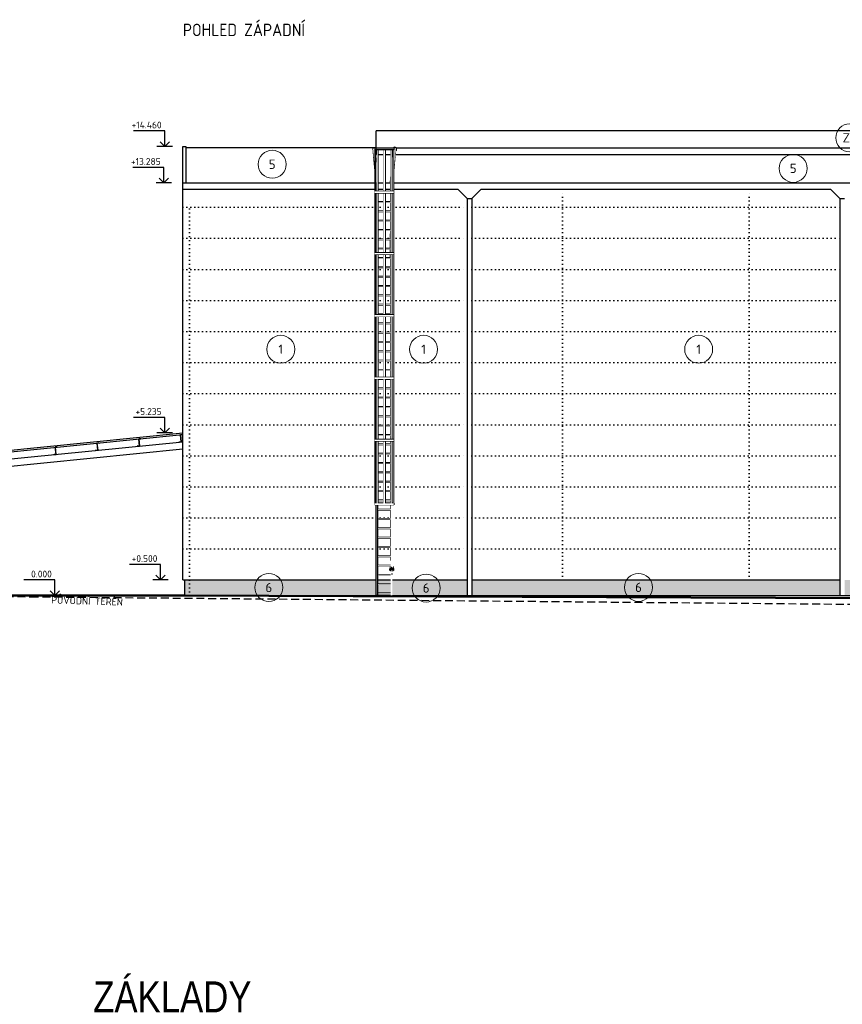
# Model space of a CAD drawing. Header units: millimetres. Extents: x -118752 to 407724, y -73278 to 155058.
# Tile 221 of 256: x 176278 to 202746, y -10172 to 21529. Entities that reach past the tile are written whole.
import ezdxf
from ezdxf.enums import TextEntityAlignment as Align

# ---------------------------------------------------------------- set-up
doc = ezdxf.new("R2010")
doc.units = ezdxf.units.MM
doc.header["$LTSCALE"] = 10
doc.set_wipeout_variables(frame=1)
doc.linetypes.add('DASHED', pattern=[19.05, 12.7, -6.35])
doc.linetypes.add('DOT', pattern=[6.35, 0, -6.35])
for name, color, linetype, lineweight in [('CAVNEJSI_POHLED', 7, 'Continuous', 25), ('CKBUBLINY', 1, 'Continuous', 18), ('CKBUBLINY_POPIS', 3, 'Continuous', 25), ('CKKOTY_VYS', 3, 'Continuous', 25), ('CKPOPIS_POHLED', 3, 'Continuous', 25), ('CKRASTR_POPIS', 3, 'Continuous', 25), ('CKSTENY_REZ', 6, 'Continuous', 50), ('CKTEXTY_MALE', 3, 'Continuous', 18), ('pohledy', 7, 'Continuous', 25), ('srafy', 7, 'Continuous', 18)]:
    doc.layers.add(name, color=color, linetype=linetype, lineweight=lineweight)
doc.styles.add('Arial', font='arial.ttf', dxfattribs={"width": 0.8})
doc.styles.add('ISO', font='isocp.shx')
doc.styles.get("Standard").update_dxf_attribs({"font": 'isocpeur.ttf'})

# ---------------------------------------------------------------- blocks, each defined once
blk = doc.blocks.new('*U3309')
at = {"color": 0, "linetype": 'ByBlock', "lineweight": -2}
blk.add_lwpolyline([(-1.5, 1.5), (0, 0), (1.5, 1.5), (0, 0), (0, 5), (10, 5)], dxfattribs=at)
blk = doc.blocks.new('*U3308')
at = {"color": 0, "linetype": 'ByBlock', "lineweight": -2}
blk.add_lwpolyline([(-1.5, 1.5), (0, 0), (1.5, 1.5), (0, 0), (0, 5), (10, 5)], dxfattribs=at)
blk = doc.blocks.new('*U3306')
at = {"color": 0, "linetype": 'ByBlock', "lineweight": -2}
blk.add_lwpolyline([(-1.5, 1.5), (0, 0), (1.5, 1.5), (0, 0), (0, 5), (10, 5)], dxfattribs=at)
blk = doc.blocks.new('*U3305')
at = {"color": 0, "linetype": 'ByBlock', "lineweight": -2}
blk.add_lwpolyline([(-1.5, 1.5), (0, 0), (1.5, 1.5), (0, 0), (0, 5), (10, 5)], dxfattribs=at)
blk = doc.blocks.new('*U3311')
at = {"color": 0, "linetype": 'ByBlock', "lineweight": -2}
blk.add_lwpolyline([(-1.5, 1.5), (0, 0), (1.5, 1.5), (0, 0), (0, 5), (10, 5)], dxfattribs=at)
blk = doc.blocks.new('CK_BUBBLE_1_0_0')
at = {"color": 0, "linetype": 'ByBlock', "lineweight": -2}
blk.add_circle((0, 0), 1, dxfattribs=at)
blk = doc.blocks.new('*U4871')
at = {"color": 0, "linetype": 'ByBlock', "lineweight": -2}
for p, q in [((-16, 13300), (-112, 14400)), ((60, 13300), (-40, 14400)), ((464, 13300), (564, 14400)), ((524, 13300), (624, 14400)), ((54, 0), (0, 0))]:
    blk.add_line(p, q, dxfattribs=at)
blk.add_line((60, 70), (464, 70))
for points in [[(-106, 14400), (-46, 14400)], [(564, 14400), (624, 14400)], [(0, 10740), (0, 11535), (0, 11535)]]:
    blk.add_lwpolyline(points, dxfattribs=at)
for points in [[(22, 1153, 0.027641), (6, 1152, 0.037834), (-5, 1150, 0.078255), (-14, 1146, 0.25444), (-16, 1143, 0.25444)], [(60, 1143, 0.25444), (58, 1146, 0.078255), (49, 1150, 0.037834), (38, 1152, 0.027641), (22, 1153, 0.027641)]]:
    blk.add_lwpolyline(points, format="xyb", dxfattribs=at)
blk.add_lwpolyline([(60, 50), (464, 50)])
blk.add_circle((-74, 14367), 62.6, dxfattribs=at)
at = {"color": 0, "linetype": 'ByBlock'}
for points in [[(-16, 13300), (60, 13300), (-40, 14400), (-112, 14400)], [(464, 13300), (524, 13300), (624, 14400), (564, 14400)]]:
    blk.add_wipeout(points, dxfattribs=at)
at = {"color": 0, "linetype": 'ByBlock', "lineweight": -2}
blk.add_line((60, 13300), (60, 1122), dxfattribs=at)
at = {"color": 0, "linetype": 'ByBlock'}
blk.add_wipeout([(464, 0), (524, 0), (524, 13300), (464, 13300)], dxfattribs=at)
blk.add_wipeout([(-16, 1143), (-16, 1144), (-14, 1146), (-10, 1148), (-5, 1150), (6, 1152), (14, 1153), (22, 1153), (30, 1153), (38, 1152), (49, 1150), (58, 1146), (60, 1144), (60, 1143), (60, 13300), (-16, 13300)], dxfattribs=at)
blk.add_wipeout([(60, 50), (464, 50), (464, 70), (60, 70)])
for p, q in [((60, 12970), (464, 12970)), ((60, 12670), (464, 12670)), ((60, 12370), (464, 12370)), ((60, 12070), (464, 12070)), ((60, 11770), (464, 11770)), ((60, 11470), (464, 11470)), ((60, 11170), (464, 11170)), ((60, 10870), (464, 10870)), ((60, 10570), (464, 10570)), ((60, 10270), (464, 10270)), ((60, 9970), (464, 9970)), ((60, 9670), (464, 9670)), ((60, 9370), (464, 9370)), ((60, 9070), (464, 9070)), ((60, 8770), (464, 8770)), ((60, 8470), (464, 8470)), ((60, 8170), (464, 8170)), ((60, 7870), (464, 7870)), ((60, 7570), (464, 7570)), ((60, 7270), (464, 7270)), ((60, 6970), (464, 6970)), ((60, 6670), (464, 6670)), ((60, 6370), (464, 6370)), ((60, 6070), (464, 6070)), ((60, 5770), (464, 5770)), ((60, 5470), (464, 5470)), ((60, 5170), (464, 5170)), ((60, 4870), (464, 4870)), ((60, 4570), (464, 4570)), ((60, 4270), (464, 4270)), ((60, 3970), (464, 3970)), ((60, 3670), (464, 3670)), ((60, 3370), (464, 3370)), ((60, 3070), (464, 3070)), ((60, 2770), (464, 2770)), ((60, 2470), (464, 2470)), ((60, 2170), (464, 2170)), ((60, 1870), (464, 1870)), ((60, 1570), (464, 1570))]:
    blk.add_line(p, q)
at = {"color": 0, "linetype": 'ByBlock', "lineweight": -2}
blk.add_line((464, 0), (524, 0), dxfattribs=at)
for points in [[(464, 0), (464, 12980), (464, 13300)], [(524, 0), (524, 12980), (524, 13300)], [(60, 10840), (60, 11640), (54, 11637)]]:
    blk.add_lwpolyline(points, dxfattribs=at)
for points in [[(60, 12950), (464, 12950)], [(60, 12650), (464, 12650)], [(60, 12350), (464, 12350)], [(60, 12050), (464, 12050)], [(60, 11750), (464, 11750)], [(60, 11450), (464, 11450)], [(60, 11150), (464, 11150)], [(60, 10850), (464, 10850)], [(60, 10550), (464, 10550)], [(60, 10250), (464, 10250)], [(60, 9950), (464, 9950)], [(60, 9650), (464, 9650)], [(60, 9350), (464, 9350)], [(60, 9050), (464, 9050)], [(60, 8750), (464, 8750)], [(60, 8450), (464, 8450)], [(60, 8150), (464, 8150)], [(60, 7850), (464, 7850)], [(60, 7550), (464, 7550)], [(60, 7250), (464, 7250)], [(60, 6950), (464, 6950)], [(60, 6650), (464, 6650)], [(60, 6350), (464, 6350)], [(60, 6050), (464, 6050)], [(60, 5750), (464, 5750)], [(60, 5450), (464, 5450)], [(60, 5150), (464, 5150)], [(60, 4850), (464, 4850)], [(60, 4550), (464, 4550)], [(60, 4250), (464, 4250)], [(60, 3950), (464, 3950)], [(60, 3650), (464, 3650)], [(60, 3350), (464, 3350)], [(60, 3050), (464, 3050)], [(60, 2750), (464, 2750)], [(60, 2450), (464, 2450)], [(60, 2150), (464, 2150)], [(60, 1850), (464, 1850)], [(60, 1550), (464, 1550)]]:
    blk.add_lwpolyline(points)
at = {"color": 0, "linetype": 'ByBlock'}
blk.add_wipeout([(0, 0), (60, 0), (60, 800), (51, 797), (47, 796), (43, 795), (39, 794), (35, 794), (32, 793), (30, 793), (30, 783), (2, 792), (2, 795), (-1, 795), (0, 795), (0, 795)], dxfattribs=at)
at = {"color": 0, "linetype": 'ByBlock', "lineweight": -2}
for p, q in [((60, 972), (60, 926)), ((-40, 850), (-40, 834)), ((-40, 830), (-40, 825)), ((-25, 888), (-25, 870)), ((-21, 907), (-21, 872)), ((65, 907), (65, 872)), ((69, 888), (69, 870)), ((85, 850), (85, 834))]:
    blk.add_line(p, q, dxfattribs=at)
blk.add_line((60, 370), (464, 370))
for points in [[(22, 880, 0.050271), (-3, 878, 0.064102), (-22, 871, 0.103804), (-37, 860, 0.176831), (-40, 850, 0.121065)], [(22, 936, 0.049291), (3, 934, 0.06309), (-11, 929, 0.103294), (-22, 921, 0.179401), (-25, 913, 0.216688), (-21, 904, 0.103294)], [(22, 929, 0.053832), (5, 927, 0.067676), (-8, 923, 0.105316), (-18, 914, 0.16797), (-21, 907, 0.051118)], [(65, 904, 0.216688), (69, 913, 0.179401), (66, 921, 0.103294), (55, 929, 0.06309), (41, 934, 0.049291), (22, 936, 0.049291)], [(65, 907, 0.16797), (62, 914, 0.105316), (52, 923, 0.067676), (39, 927, 0.053832), (22, 929, 0.053832)], [(85, 850, 0.176831), (81, 860, 0.103804), (66, 871, 0.064102), (47, 878, 0.050271), (22, 880, 0.050271)], [(84, 832, 0.030993), (85, 834, 0.170267)]]:
    blk.add_lwpolyline(points, format="xyb", dxfattribs=at)
blk.add_lwpolyline([(2, 692), (30, 683)], dxfattribs=at)
blk.add_lwpolyline([(60, 350), (464, 350)])
for centre, start, end in [((-21, 888), 90, 180), ((65, 888), 0, 90)]:
    blk.add_arc(centre, 4, start, end, dxfattribs=at)
for points in [[(60, 12950), (464, 12950), (464, 12970), (60, 12970)], [(60, 12650), (464, 12650), (464, 12670), (60, 12670)], [(60, 12350), (464, 12350), (464, 12370), (60, 12370)], [(60, 12050), (464, 12050), (464, 12070), (60, 12070)], [(60, 11750), (464, 11750), (464, 11770), (60, 11770)], [(60, 11450), (464, 11450), (464, 11470), (60, 11470)], [(60, 11150), (464, 11150), (464, 11170), (60, 11170)], [(60, 10850), (464, 10850), (464, 10870), (60, 10870)], [(60, 10550), (464, 10550), (464, 10570), (60, 10570)], [(60, 10250), (464, 10250), (464, 10270), (60, 10270)], [(60, 9950), (464, 9950), (464, 9970), (60, 9970)], [(60, 9650), (464, 9650), (464, 9670), (60, 9670)], [(60, 9350), (464, 9350), (464, 9370), (60, 9370)], [(60, 9050), (464, 9050), (464, 9070), (60, 9070)], [(60, 8750), (464, 8750), (464, 8770), (60, 8770)], [(60, 8450), (464, 8450), (464, 8470), (60, 8470)], [(60, 8150), (464, 8150), (464, 8170), (60, 8170)], [(60, 7850), (464, 7850), (464, 7870), (60, 7870)], [(60, 7550), (464, 7550), (464, 7570), (60, 7570)], [(60, 7250), (464, 7250), (464, 7270), (60, 7270)], [(60, 6950), (464, 6950), (464, 6970), (60, 6970)], [(60, 6650), (464, 6650), (464, 6670), (60, 6670)], [(60, 6350), (464, 6350), (464, 6370), (60, 6370)], [(60, 6050), (464, 6050), (464, 6070), (60, 6070)], [(60, 5750), (464, 5750), (464, 5770), (60, 5770)], [(60, 5450), (464, 5450), (464, 5470), (60, 5470)], [(60, 5150), (464, 5150), (464, 5170), (60, 5170)], [(60, 4850), (464, 4850), (464, 4870), (60, 4870)], [(60, 4550), (464, 4550), (464, 4570), (60, 4570)], [(60, 4250), (464, 4250), (464, 4270), (60, 4270)], [(60, 3950), (464, 3950), (464, 3970), (60, 3970)], [(60, 3650), (464, 3650), (464, 3670), (60, 3670)], [(60, 3350), (464, 3350), (464, 3370), (60, 3370)], [(60, 3050), (464, 3050), (464, 3070), (60, 3070)], [(60, 2750), (464, 2750), (464, 2770), (60, 2770)], [(60, 2450), (464, 2450), (464, 2470), (60, 2470)], [(60, 2150), (464, 2150), (464, 2170), (60, 2170)], [(60, 1850), (464, 1850), (464, 1870), (60, 1870)], [(60, 1550), (464, 1550), (464, 1570), (60, 1570)]]:
    blk.add_wipeout(points)
at = {"color": 0, "linetype": 'ByBlock'}
blk.add_wipeout([(-21, 904), (-20, 911), (-18, 914), (-14, 919), (-8, 923), (-2, 925), (5, 927), (13, 929), (22, 929), (31, 929), (39, 927), (46, 925), (52, 923), (58, 919), (62, 914), (64, 911), (65, 904), (68, 908), (69, 913), (68, 917), (66, 921), (61, 925), (55, 929), (48, 932), (41, 934), (32, 935), (22, 936), (12, 935), (3, 934), (-4, 931), (-11, 929), (-17, 925), (-22, 921), (-24, 917), (-25, 913), (-24, 908)], dxfattribs=at)
blk.add_wipeout([(60, 350), (464, 350), (464, 370), (60, 370)])
blk.add_wipeout([(65, 872), (66, 871), (69, 870), (69, 888), (68, 891), (65, 892)], dxfattribs=at)
blk.add_wipeout([(-25, 870), (-22, 871), (-21, 872), (-21, 892), (-24, 891), (-25, 888)], dxfattribs=at)
blk.add_wipeout([(-21, 872), (-13, 875), (-3, 878), (9, 880), (35, 880), (47, 878), (57, 875), (65, 872), (65, 904), (64, 911), (60, 917), (58, 919), (55, 921), (52, 923), (49, 924), (46, 925), (43, 926), (39, 927), (35, 928), (31, 929), (26, 929), (22, 929), (18, 929), (13, 929), (5, 927), (0, 926), (-4, 925), (-8, 923), (-14, 919), (-16, 917), (-18, 914), (-19, 912), (-21, 904)], dxfattribs=at)
blk.add_wipeout([(-40, 825), (-40, 819), (-37, 814), (-30, 807), (-22, 802), (-13, 798), (-3, 796), (2, 795), (30, 793), (39, 794), (47, 796), (54, 797), (66, 802), (74, 807), (81, 814), (84, 819), (85, 825), (85, 830), (85, 834), (85, 850), (84, 855), (81, 860), (74, 866), (69, 870), (65, 872), (57, 875), (47, 878), (35, 880), (9, 880), (-3, 878), (-13, 875), (-21, 872), (-25, 870), (-26, 869), (-30, 866), (-37, 860), (-40, 855), (-40, 850)], dxfattribs=at)
at = {"color": 0, "linetype": 'ByBlock', "lineweight": -2}
for p, q in [((2, 805), (30, 815)), ((2, 792), (30, 802)), ((30, 815), (30, 802)), ((30, 802), (30, 783))]:
    blk.add_line(p, q, dxfattribs=at)
for points in [[(85, 834, 0.170267), (81, 845, 0.104963), (66, 857, 0.066737), (47, 864, 0.052881), (22, 867, 0.052881), (-3, 864, 0.066737), (-22, 857, 0.104963), (-37, 845, 0.170267), (-40, 834, 0.030993), (-40, 832, 0.104963)], [(22, 862, 0.05175), (-3, 859, 0.065606), (-22, 852, 0.104496), (-37, 841, 0.173062), (-40, 830, 0.038391)], [(22, 856, 0.051769), (-3, 854, 0.065626), (-22, 847, 0.104504), (-37, 835, 0.173015), (-40, 825, 0.173015), (-37, 814, 0.104504), (-22, 802, 0.065626), (-3, 796, 0.010884), (2, 795, 0.051769)], [(22, 821, 0.052415), (12, 820, 0.066273), (4, 817, 0.104776), (-1, 812, 0.215402), (-3, 805, 0.046957)], [(22, 818, 0.051442), (12, 817, 0.065296), (4, 814, 0.104359), (-1, 810, 0.173836), (-3, 805, 0.173836), (-1, 801, 0.0663), (2, 798, 0.065296)], [(85, 830, 0.173062), (81, 841, 0.104496), (66, 852, 0.065606), (47, 859, 0.05175), (22, 862, 0.05175)], [(30, 793, 0.034545), (47, 796, 0.065626), (66, 802, 0.104504), (81, 814, 0.173015), (85, 825, 0.173015), (81, 835, 0.104504), (66, 847, 0.065626), (47, 854, 0.051769), (22, 856, 0.051769)], [(47, 807, 0.218352), (45, 812, 0.104776), (40, 817, 0.066273), (32, 820, 0.052415), (22, 821, 0.052415)], [(30, 794, 0.008522), (32, 794, 0.065296), (40, 797, 0.104359), (45, 801, 0.173836), (47, 805, 0.173836), (45, 810, 0.104359), (40, 814, 0.065296), (32, 817, 0.051442), (22, 818, 0.051442)]]:
    blk.add_lwpolyline(points, format="xyb", dxfattribs=at)
blk.add_lwpolyline([(2, 805), (2, 792)], dxfattribs=at)
at = {"color": 0, "linetype": 'ByBlock'}
blk.add_wipeout([(2, 792), (30, 783), (30, 802)], dxfattribs=at)
blk.add_wipeout([(2, 792), (30, 802), (30, 815), (2, 805)], dxfattribs=at)
at = {"color": 0, "linetype": 'ByBlock', "lineweight": -2}
for p, q in [((18, 897), (18, 910)), ((26, 897), (26, 910))]:
    blk.add_line(p, q, dxfattribs=at)
blk.add_line((60, 670), (464, 670))
blk.add_lwpolyline([(60, 650), (464, 650)])
for centre, start, end in [((22, 910), 0, 180), ((22, 897), 180, 0)]:
    blk.add_arc(centre, 4, start, end, dxfattribs=at)
at = {"color": 0, "linetype": 'ByBlock'}
blk.add_wipeout([(-16, 926), (-11, 929), (3, 934), (12, 935), (22, 936), (32, 935), (41, 934), (48, 932), (55, 929), (60, 926), (60, 1143), (60, 1144), (58, 1146), (49, 1150), (38, 1152), (26, 1153), (14, 1153), (6, 1152), (-5, 1150), (-10, 1148), (-14, 1146), (-16, 1144), (-16, 1143)], dxfattribs=at)
for p, q in [((60, 1270), (464, 1270)), ((60, 970), (464, 970))]:
    blk.add_line(p, q)
at = {"color": 0, "linetype": 'ByBlock', "lineweight": -2}
blk.add_line((85, 830), (85, 825), dxfattribs=at)
for points in [[(60, 1250), (464, 1250)], [(60, 950), (464, 950)]]:
    blk.add_lwpolyline(points)
for points in [[(60, 1250), (464, 1250), (464, 1270), (60, 1270)], [(60, 950), (464, 950), (464, 970), (60, 970)], [(60, 650), (464, 650), (464, 670), (60, 670)]]:
    blk.add_wipeout(points)
blk = doc.blocks.new('*U4869')
at = {"color": 0, "linetype": 'ByBlock', "lineweight": -2}
for p, q in [((0, 11483), (0, 11433)), ((5, 11433), (5, 50)), ((10, 11433), (10, 50)), ((65, 11433), (65, 50)), ((97, 11433), (97, 50)), ((280, 11433), (280, 50)), ((330, 11433), (330, 50)), ((513, 11433), (513, 50)), ((548, 11433), (548, 50)), ((600, 11433), (600, 50)), ((605, 11433), (605, 50)), ((610, 11483), (610, 11433)), ((0, 50), (610, 50)), ((0, 50), (610, 50)), ((0, 50), (610, 50)), ((0, 50), (0, 0)), ((610, 50), (610, 0)), ((0, 0), (610, 0))]:
    blk.add_line(p, q, dxfattribs=at)
at = {"color": 0, "linetype": 'ByBlock'}
for points in [[(0, 11433), (0, 11483), (610, 11483), (610, 11433)], [(0, 0), (0, 50), (610, 50), (610, 0)]]:
    blk.add_wipeout(points, dxfattribs=at)
for points in [[(65, 50), (97, 50), (97, 11433), (65, 11433)], [(280, 50), (330, 50), (330, 11433), (280, 11433)], [(513, 50), (548, 50), (548, 11433), (513, 11433)]]:
    blk.add_wipeout(points, dxfattribs=at)
for points in [[(5, 11433), (10, 11433), (10, 50), (5, 50)], [(600, 11433), (605, 11433), (605, 50), (600, 50)]]:
    blk.add_wipeout(points, dxfattribs=at)
at = {"color": 0, "linetype": 'ByBlock', "lineweight": -2}
for p, q in [((0, 11483), (610, 11483)), ((0, 11433), (610, 11433)), ((0, 10090), (610, 10090)), ((0, 10040), (610, 10040)), ((0, 8112), (610, 8112)), ((0, 8062), (610, 8062)), ((0, 6115), (610, 6115)), ((0, 6065), (610, 6065)), ((0, 4106), (610, 4106)), ((0, 4056), (610, 4056)), ((0, 2103), (610, 2103)), ((0, 2053), (610, 2053))]:
    blk.add_line(p, q, dxfattribs=at)
at = {"color": 0, "linetype": 'ByBlock'}
for points in [[(0, 10040), (0, 10090), (610, 10090), (610, 10040)], [(0, 8062), (0, 8112), (610, 8112), (610, 8062)], [(0, 6065), (0, 6115), (610, 6115), (610, 6065)], [(0, 4056), (0, 4106), (610, 4106), (610, 4056)], [(0, 2053), (0, 2103), (610, 2103), (610, 2053)]]:
    blk.add_wipeout(points, dxfattribs=at)

msp = doc.modelspace()

# ---------------------------------------------------------------- hatches: boundary and pattern name
at = {"layer": 'srafy'}
h = msp.add_hatch(dxfattribs=at)
h.set_pattern_fill('AR-SAND', color=256, scale=10, style=0)
h.paths.add_polyline_path([(199746.573, 3490.228), (193746.573, 3490.228), (190820.926, 3490.228), (190820.926, 2990.228), (202670.926, 2990.228), (202670.926, 3490.228)])
h.paths.add_polyline_path([(205746.573, 3490.228), (202820.926, 3490.228), (202820.926, 2990.228), (206026.573, 2990.228), (207026.573, 2990.228), (207026.573, 3490.228)])
h.paths.add_polyline_path([(190670.926, 2990.228), (190670.926, 3490.228), (187746.573, 3490.228), (181746.573, 3490.228), (181576.573, 3490.228), (181576.573, 2990.228)])

# ---------------------------------------------------------------- linework, layer by layer
at = {"layer": 'CKKOTY_VYS', "ltscale": 2}
for p, q in [((181193.997, 17448.079), (180693.997, 17448.079)), ((181164.14, 16272.581), (180664.14, 16272.581)), ((181193.997, 8223.324), (180693.997, 8223.324)), ((181058.043, 3490.228), (180558.043, 3490.228)), ((177661.949, 2990.228), (177161.949, 2990.228))]:
    msp.add_line(p, q, dxfattribs=at)
at = {"layer": 'CKSTENY_REZ', "ltscale": 2}
msp.add_lwpolyline([(170492.679, 2990.228), (181576.573, 2990.228), (206026.573, 2890.228), (225758.187, 2890.228)], dxfattribs=at)
at = {"layer": 'pohledy', "ltscale": 2}
for p, q in [((217746.573, 17951.857), (187746.573, 17951.857)), ((181526.573, 3490.228), (181526.573, 17448.079)), ((181526.573, 17448.079), (181626.573, 17448.079)), ((181626.573, 17448.079), (181626.573, 16272.581)), ((187746.573, 17398.584), (217746.573, 17398.584)), ((187746.573, 17189.829), (217746.573, 17189.829)), ((181526.573, 16272.581), (211531.573, 16272.581)), ((181526.573, 16072.581), (190370.926, 16072.581)), ((190370.926, 16072.581), (190670.926, 15772.581)), ((191120.926, 16072.581), (190820.926, 15772.581)), ((191120.926, 16072.581), (202370.926, 16072.581)), ((202370.926, 16072.581), (202670.926, 15772.581)), ((190670.926, 15772.581), (190670.926, 2990.228)), ((190670.926, 15772.581), (190820.926, 15772.581)), ((190820.926, 15772.581), (190820.926, 2990.228)), ((202670.926, 15772.581), (202670.926, 2990.228)), ((202670.926, 15772.581), (202820.926, 15772.581)), ((173216.96, 7108.956), (181526.573, 7939.918)), ((173267.266, 7397.394), (181526.573, 8223.324)), ((173272.241, 7347.642), (181526.573, 8173.075)), ((180172.824, 8037.7), (180108.147, 8031.232)), ((180108.147, 8031.232), (180131.032, 7802.374)), ((180110.336, 8029.441), (180171.033, 8035.511)), ((180133.222, 7800.583), (180110.336, 8029.441)), ((180171.033, 8035.511), (180172.227, 8023.57)), ((180172.227, 8023.57), (180174.217, 8023.769)), ((180174.217, 8023.769), (180172.824, 8037.7)), ((181417.218, 7945.062), (181415.227, 7944.863)), ((181415.227, 7944.863), (181416.82, 7928.942)), ((181416.82, 7928.942), (181476.522, 7934.913)), ((181418.611, 7931.131), (181417.218, 7945.062)), ((181474.333, 7936.704), (181418.611, 7931.131)), ((181516.124, 8172.03), (181451.447, 8165.562)), ((181451.447, 8165.562), (181474.333, 7936.704)), ((181453.636, 8163.771), (181514.333, 8169.841)), ((181476.522, 7934.913), (181453.636, 8163.771)), ((181514.333, 8169.841), (181515.527, 8157.9)), ((181515.527, 8157.9), (181517.517, 8158.099)), ((181517.517, 8158.099), (181516.124, 8172.03)), ((173125.563, 6868.67), (181526.573, 7708.771)), ((177486.224, 7769.04), (177421.546, 7762.572)), ((177421.546, 7762.572), (177444.432, 7533.714)), ((177423.735, 7760.781), (177484.433, 7766.851)), ((177446.621, 7531.923), (177423.735, 7760.781)), ((177484.433, 7766.851), (177485.627, 7754.91)), ((177485.627, 7754.91), (177487.617, 7755.109)), ((177487.617, 7755.109), (177486.224, 7769.04)), ((178730.617, 7676.402), (178728.627, 7676.203)), ((178728.627, 7676.203), (178730.219, 7660.282)), ((178730.219, 7660.282), (178789.921, 7666.253)), ((178732.01, 7662.471), (178730.617, 7676.402)), ((178787.732, 7668.044), (178732.01, 7662.471)), ((178829.524, 7903.37), (178764.846, 7896.902)), ((178764.846, 7896.902), (178787.732, 7668.044)), ((178767.035, 7895.111), (178827.733, 7901.181)), ((178789.921, 7666.253), (178767.035, 7895.111)), ((178769.616, 7849.205), (178771.407, 7851.395)), ((178810.752, 7899.483), (178812.543, 7901.672)), ((178827.733, 7901.181), (178828.927, 7889.24)), ((178828.927, 7889.24), (178830.917, 7889.439)), ((178830.917, 7889.439), (178829.524, 7903.37)), ((180073.917, 7810.732), (180071.927, 7810.533)), ((180071.927, 7810.533), (180073.519, 7794.612)), ((180073.519, 7794.612), (180133.222, 7800.583)), ((180075.31, 7796.801), (180073.917, 7810.732)), ((180131.032, 7802.374), (180075.31, 7796.801)), ((180123.54, 7877.294), (180125.331, 7879.483)), ((177387.317, 7542.072), (177385.327, 7541.873)), ((177385.327, 7541.873), (177386.919, 7525.952)), ((177386.919, 7525.952), (177446.621, 7531.923)), ((177388.71, 7528.141), (177387.317, 7542.072)), ((177444.432, 7533.714), (177388.71, 7528.141)), ((181526.573, 3490.228), (190670.926, 3490.228)), ((181526.573, 3490.228), (181576.573, 3490.228)), ((181576.573, 3490.228), (181576.573, 2990.228)), ((190820.926, 3490.228), (202670.926, 3490.228)), ((170492.679, 2990.228), (224966.573, 2990.228)), ((181526.573, 2990.228), (170492.679, 2990.228))]:
    msp.add_line(p, q, dxfattribs=at)
at = {"layer": 'pohledy', "linetype": 'DOT', "ltscale": 2}
for p, q in [((187746.573, 3490.228), (187746.573, 16072.581)), ((193746.573, 3490.228), (193746.573, 16072.581)), ((199746.573, 3490.228), (199746.573, 16072.581)), ((181746.573, 3107.732), (181746.573, 15690.085)), ((181526.573, 15490.228), (190670.926, 15490.228)), ((190820.926, 15490.228), (202670.926, 15490.228)), ((181526.573, 14490.228), (190670.926, 14490.228)), ((190820.926, 14490.228), (202670.926, 14490.228)), ((181526.573, 13490.228), (190670.926, 13490.228)), ((190820.926, 13490.228), (202670.926, 13490.228)), ((181526.573, 12490.228), (190670.926, 12490.228)), ((190820.926, 12490.228), (202670.926, 12490.228)), ((181526.573, 11490.228), (190670.926, 11490.228)), ((190820.926, 11490.228), (202670.926, 11490.228)), ((181526.573, 10490.228), (190670.926, 10490.228)), ((190820.926, 10490.228), (202670.926, 10490.228)), ((181526.573, 9490.228), (190670.926, 9490.228)), ((190820.926, 9490.228), (202670.926, 9490.228)), ((181526.573, 8490.228), (190670.926, 8490.228)), ((190820.926, 8490.228), (202670.926, 8490.228)), ((181526.573, 7490.228), (190670.926, 7490.228)), ((190820.926, 7490.228), (202670.926, 7490.228)), ((181526.573, 6490.228), (190670.926, 6490.228)), ((190820.926, 6490.228), (202670.926, 6490.228)), ((181526.573, 5490.228), (190670.926, 5490.228)), ((190820.926, 5490.228), (202670.926, 5490.228)), ((181526.573, 4490.228), (190670.926, 4490.228)), ((190820.926, 4490.228), (202670.926, 4490.228))]:
    msp.add_line(p, q, dxfattribs=at)
at = {"layer": 'pohledy', "color": 4, "ltscale": 2}
msp.add_line((194876.573, 2990.228), (194876.573, 2980.228), dxfattribs=at)
at = {"layer": 'pohledy', "linetype": 'DASHED', "ltscale": 2}
msp.add_lwpolyline([(173536.573, 2990.228), (176629.679, 2950.228), (203026.573, 2710.228), (207026.573, 2790.228), (223966.573, 3330.228), (227222.161, 3440.223), (228519.95, 3489.827)], dxfattribs=at)
at = {"layer": 'srafy', "ltscale": 2}
msp.add_line((206026.573, 2890.228), (181576.573, 2990.228), dxfattribs=at)

# ---------------------------------------------------------------- block references
at = {"layer": 'CKBUBLINY'}
ref = msp.add_blockref('CK_BUBBLE_1_0_0', (202984.319, 17725.559), dxfattribs=dict(at, xscale=450, yscale=450, zscale=450))
ref.add_attrib('NUM1', 'Z9', dxfattribs={"layer": 'CKBUBLINY_POPIS', "height": 300}).set_placement((202984.319, 17725.559), align=Align.MIDDLE_CENTER)
ref = msp.add_blockref('CK_BUBBLE_1_0_0', (184402.169, 16875.481), dxfattribs=dict(at, xscale=450, yscale=450, zscale=450))
ref.add_attrib('NUM1', '5', dxfattribs={"layer": 'CKBUBLINY_POPIS', "height": 300}).set_placement((184402.169, 16875.481), align=Align.MIDDLE_CENTER)
ref = msp.add_blockref('CK_BUBBLE_1_0_0', (201166.85, 16742.27), dxfattribs=dict(at, xscale=450, yscale=450, zscale=450))
ref.add_attrib('NUM1', '5', dxfattribs={"layer": 'CKBUBLINY_POPIS', "height": 300}).set_placement((201166.85, 16742.27), align=Align.MIDDLE_CENTER)
ref = msp.add_blockref('CK_BUBBLE_1_0_0', (184679.356, 10918.188), dxfattribs=dict(at, xscale=450, yscale=450, zscale=450))
ref.add_attrib('NUM1', '1', dxfattribs={"layer": 'CKBUBLINY_POPIS', "height": 300}).set_placement((184679.356, 10918.188), align=Align.MIDDLE_CENTER)
ref = msp.add_blockref('CK_BUBBLE_1_0_0', (189272.905, 10918.188), dxfattribs=dict(at, xscale=450, yscale=450, zscale=450))
ref.add_attrib('NUM1', '1', dxfattribs={"layer": 'CKBUBLINY_POPIS', "height": 300}).set_placement((189272.905, 10918.188), align=Align.MIDDLE_CENTER)
ref = msp.add_blockref('CK_BUBBLE_1_0_0', (198124.164, 10918.188), dxfattribs=dict(at, xscale=450, yscale=450, zscale=450))
ref.add_attrib('NUM1', '1', dxfattribs={"layer": 'CKBUBLINY_POPIS', "height": 300}).set_placement((198124.164, 10918.188), align=Align.MIDDLE_CENTER)
ref = msp.add_blockref('CK_BUBBLE_1_0_0', (184294.193, 3247.855), dxfattribs=dict(at, xscale=450, yscale=450, zscale=450))
ref.add_attrib('NUM1', '6', dxfattribs={"layer": 'CKBUBLINY_POPIS', "height": 300}).set_placement((184294.193, 3247.855), align=Align.MIDDLE_CENTER)
ref = msp.add_blockref('CK_BUBBLE_1_0_0', (189355.718, 3230.225), dxfattribs=dict(at, xscale=450, yscale=450, zscale=450))
ref.add_attrib('NUM1', '6', dxfattribs={"layer": 'CKBUBLINY_POPIS', "height": 300}).set_placement((189355.718, 3230.225), align=Align.MIDDLE_CENTER)
ref = msp.add_blockref('CK_BUBBLE_1_0_0', (196187.584, 3252.208), dxfattribs=dict(at, xscale=450, yscale=450, zscale=450))
ref.add_attrib('NUM1', '6', dxfattribs={"layer": 'CKBUBLINY_POPIS', "height": 300}).set_placement((196187.584, 3252.208), align=Align.MIDDLE_CENTER)
at = {"layer": 'CKKOTY_VYS'}
ref = msp.add_blockref('*U3305', (180943.997, 17448.079), dxfattribs=dict(at, xscale=-100, yscale=100, zscale=100))
ref.add_attrib('Výška', '+14.460', dxfattribs={"layer": '0', "color": 0, "linetype": 'ByBlock', "lineweight": -2, "height": 220}).set_placement((180843.997, 18028.079), align=Align.RIGHT)
ref = msp.add_blockref('*U3311', (180914.14, 16272.581), dxfattribs=dict(at, xscale=-100, yscale=100, zscale=100))
ref.add_attrib('Výška', '+13.285', dxfattribs={"layer": '0', "color": 0, "linetype": 'ByBlock', "lineweight": -2, "height": 220}).set_placement((180814.14, 16852.581), align=Align.RIGHT)
ref = msp.add_blockref('*U3306', (180943.997, 8223.324), dxfattribs=dict(at, xscale=-100, yscale=100, zscale=100))
ref.add_attrib('Výška', '+5.235', dxfattribs={"layer": '0', "color": 0, "linetype": 'ByBlock', "lineweight": -2, "height": 220}).set_placement((180843.997, 8803.324), align=Align.RIGHT)
ref = msp.add_blockref('*U3308', (180808.043, 3490.228), dxfattribs=dict(at, xscale=-100, yscale=100, zscale=100))
ref.add_attrib('Výška', '+0.500', dxfattribs={"layer": '0', "color": 0, "linetype": 'ByBlock', "lineweight": -2, "height": 220}).set_placement((180708.043, 4070.228), align=Align.RIGHT)
ref = msp.add_blockref('*U3309', (177411.949, 2990.228), dxfattribs=dict(at, xscale=-100, yscale=100, zscale=100))
ref.add_attrib('Výška', '0.000', dxfattribs={"layer": '0', "color": 0, "linetype": 'ByBlock', "lineweight": -2, "height": 220}).set_placement((177311.949, 3570.228), align=Align.RIGHT)

# ---------------------------------------------------------------- texts
at = {"layer": 'CKPOPIS_POHLED', "color": 6, "style": 'ISO'}
msp.add_text('POHLED ZÁPADNÍ ', height=400, dxfattribs=at).set_placement((181526.573, 21199.695), align=Align.MIDDLE_LEFT)
at = {"layer": 'CKRASTR_POPIS', "style": 'Arial', "width": 0.8}
msp.add_text('ZÁKLADY', height=1000, dxfattribs=at).set_placement((181189.504, -9801.567), align=Align.MIDDLE)
at = {"layer": 'CKTEXTY_MALE'}
msp.add_text('PŮVODNÍ TERÉN', height=230, rotation=358.281642, dxfattribs=at).set_placement((177288.065, 2732.693))

# ---------------------------------------------------------------- next in the draw order: block references
at = {"layer": 'CAVNEJSI_POHLED', "xscale": -1}
msp.add_blockref('*U4871', (188270.573, 2990.228), dxfattribs=at)

# ---------------------------------------------------------------- next in the draw order: block references
msp.add_blockref('*U4869', (188313.573, 5907.732), dxfattribs=at)

# ---------------------------------------------------------------- next in the draw order: linework, layer by layer
at = {"layer": 'pohledy', "ltscale": 2}
for p, q in [((187746.573, 17189.829), (187746.573, 17951.857)), ((187746.573, 17398.079), (181626.573, 17398.079))]:
    msp.add_line(p, q, dxfattribs=at)

doc.saveas('drawing.dxf')
